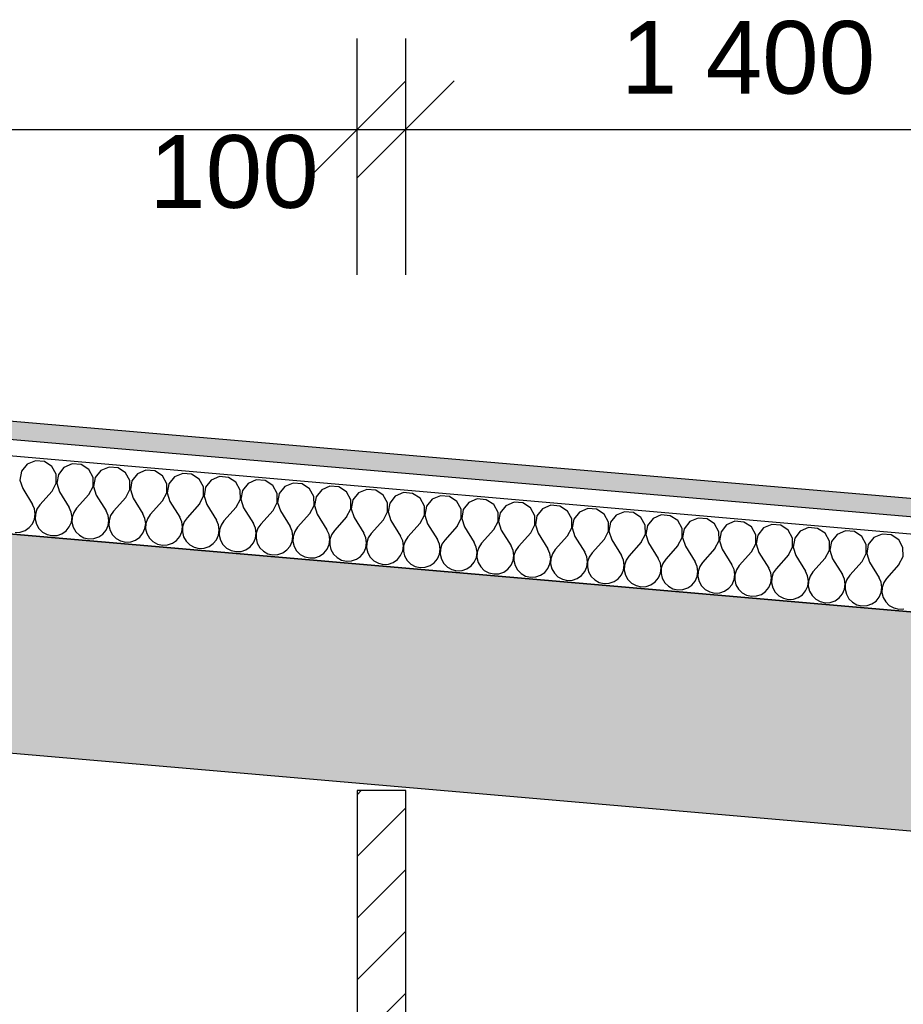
# Model space of a CAD drawing. Extents: x -12025 to 39812, y -28775 to 12.
# Tile 52 of 90: x 23771 to 25592, y -3713 to -1681. Entities that reach past the tile are written whole.
import ezdxf

# ---------------------------------------------------------------- set-up
doc = ezdxf.new("R2010")
doc.units = 0
doc.header["$MEASUREMENT"] = 0
doc.layers.add('OÚ Dukovany půdorys kóty 1NP', color=7, linetype='Continuous')
doc.layers.add('OÚ Dukovany půdorys podklad 1NP', color=7, linetype='Continuous')
doc.styles.add('Arial', font='txt')

msp = doc.modelspace()

# ---------------------------------------------------------------- hatches: boundary and pattern name
at = {"layer": 'OÚ Dukovany půdorys podklad 1NP', "linetype": 'Continuous'}
h = msp.add_hatch(dxfattribs=at)
h.set_pattern_fill('OMÍTKA_01', color=21, style=0, pattern_type=2)
h.set_pattern_definition([(0, (0, 0), (0, 86.60254), [0, -50]), (0, (25, 43.3), (0, 86.60254), [0, -50])])
edge = h.paths.add_edge_path()
edge.add_spline(control_points=[(21137.1, -2322.4), (21137.1, -2322.4), (26289.7, -2764.7), (26289.7, -2764.7)], knot_values=[0, 0, 0, 0, 1, 1, 1, 1], degree=3, periodic=0)
edge.add_spline(control_points=[(26289.7, -2764.7), (26289.7, -2764.7), (26292.6, -2728.3), (26292.6, -2728.3)], knot_values=[0, 0, 0, 0, 1, 1, 1, 1], degree=3, periodic=0)
edge.add_spline(control_points=[(26292.6, -2728.3), (26292.6, -2728.3), (21137, -2285.7), (21137, -2285.7)], knot_values=[0, 0, 0, 0, 1, 1, 1, 1], degree=3, periodic=0)
edge.add_spline(control_points=[(21137, -2285.7), (21137, -2285.7), (21137.1, -2322.4), (21137.1, -2322.4)], knot_values=[0, 0, 0, 0, 1, 1, 1, 1], degree=3, periodic=0)
edge.add_spline(control_points=[(21137.1, -2322.4), (21137.1, -2322.4), (21137.1, -2322.4), (21137.1, -2322.4)], knot_values=[0, 0, 0, 0, 1, 1, 1, 1], degree=3, periodic=0)
h = msp.add_hatch(dxfattribs=at)
h.set_pattern_fill('ZDIVO___LEHČENÉ_TVÁRNICE', color=21, style=0, pattern_type=2)
h.set_pattern_definition([(45, (0, 0), (-63.6396, 63.6396), [])])
edge = h.paths.add_edge_path()
edge.add_spline(control_points=[(24566.6, -6220.9), (24566.6, -6220.9), (24566.6, -3271.9), (24566.6, -3271.9)], knot_values=[0, 0, 0, 0, 1, 1, 1, 1], degree=3, periodic=0)
edge.add_spline(control_points=[(24566.6, -3271.9), (24566.6, -3271.9), (24466.6, -3271.9), (24466.6, -3271.9)], knot_values=[0, 0, 0, 0, 1, 1, 1, 1], degree=3, periodic=0)
edge.add_spline(control_points=[(24466.6, -3271.9), (24466.6, -3271.9), (24466.6, -6222), (24466.6, -6222)], knot_values=[0, 0, 0, 0, 1, 1, 1, 1], degree=3, periodic=0)
edge.add_spline(control_points=[(24466.6, -6222), (24466.6, -6222), (24566.6, -6220.9), (24566.6, -6220.9)], knot_values=[0, 0, 0, 0, 1, 1, 1, 1], degree=3, periodic=0)
edge.add_spline(control_points=[(24566.6, -6220.9), (24566.6, -6220.9), (24566.6, -6220.9), (24566.6, -6220.9)], knot_values=[0, 0, 0, 0, 1, 1, 1, 1], degree=3, periodic=0)

# ---------------------------------------------------------------- linework, layer by layer
at = {"layer": 'OÚ Dukovany půdorys kóty 1NP', "color": 1, "linetype": 'Continuous'}
for p, q in [((24466.6, -2207.6), (24466.6, -1720.1)), ((24466.6, -2207.6), (24466.6, -1720.1)), ((24566.6, -2207.6), (24566.6, -1720.1)), ((24566.6, -2207.6), (24566.6, -1720.1)), ((24366.6, -2007.6), (24566.6, -1807.6)), ((24366.6, -2007.6), (24566.6, -1807.6)), ((24666.6, -1807.6), (24466.6, -2007.6)), ((24666.6, -1807.6), (24466.6, -2007.6)), ((21781.3, -1907.6), (24466.6, -1907.6)), ((24466.6, -1907.6), (24566.6, -1907.6)), ((24566.6, -1907.6), (25966.8, -1907.6))]:
    msp.add_line(p, q, dxfattribs=at)
at = {"layer": 'OÚ Dukovany půdorys podklad 1NP', "color": 1, "linetype": 'Continuous'}
for p, q in [((26292.6, -2728.3), (21137, -2285.7)), ((21137.1, -2322.4), (26289.7, -2764.7)), ((25979.6, -2774.8), (21170.9, -2357.9)), ((21330.9, -2532.3), (25966.8, -2934.3)), ((24566.6, -3271.9), (24466.6, -3271.9)), ((24466.6, -3271.9), (24466.6, -6222)), ((24566.6, -6220.9), (24566.6, -3271.9))]:
    msp.add_line(p, q, dxfattribs=at)
at = {"layer": 'OÚ Dukovany půdorys podklad 1NP', "color": 7, "linetype": 'Continuous'}
for p, q in [((25966, -2934.2), (21330.4, -2532.3)), ((21781.3, -3023.1), (25966.8, -3386))]:
    msp.add_line(p, q, dxfattribs=at)
at = {"layer": 'OÚ Dukovany půdorys podklad 1NP', "color": 21, "linetype": 'Continuous'}
for p, q in [((23786, -2598.4), (23774.5, -2612.9)), ((23803.1, -2591.1), (23786, -2598.4)), ((23821.6, -2592.7), (23803.1, -2591.1)), ((23837.1, -2602.8), (23821.6, -2592.7)), ((23879, -2597.7), (23861.9, -2605)), ((23897.5, -2599.3), (23879, -2597.7)), ((23913, -2609.4), (23897.5, -2599.3)), ((23774.5, -2612.9), (23771.1, -2631.2)), ((23846, -2619.1), (23837.1, -2602.8)), ((23846.2, -2637.7), (23846, -2619.1)), ((23850.4, -2619.5), (23847, -2637.7)), ((23861.9, -2605), (23850.4, -2619.5)), ((23921.9, -2625.7), (23913, -2609.4)), ((23937.8, -2611.6), (23926.3, -2626.1)), ((23954.9, -2604.2), (23937.8, -2611.6)), ((23973.4, -2605.8), (23954.9, -2604.2)), ((23988.9, -2616), (23973.4, -2605.8)), ((23997.8, -2632.3), (23988.9, -2616)), ((24013.8, -2618.1), (24002.2, -2632.7)), ((24030.8, -2610.8), (24013.8, -2618.1)), ((24049.3, -2612.4), (24030.8, -2610.8)), ((24064.8, -2622.6), (24049.3, -2612.4)), ((24106.7, -2617.4), (24089.7, -2624.7)), ((24125.2, -2619), (24106.7, -2617.4)), ((24140.7, -2629.2), (24125.2, -2619)), ((23771.1, -2631.2), (23776.8, -2648.8)), ((23837.5, -2654.1), (23846.2, -2637.7)), ((23847, -2637.7), (23852.7, -2655.4)), ((23922.1, -2644.3), (23921.9, -2625.7)), ((23926.3, -2626.1), (23922.9, -2644.3)), ((23998, -2650.8), (23997.8, -2632.3)), ((24002.2, -2632.7), (23998.8, -2650.9)), ((24073.7, -2638.9), (24064.8, -2622.6)), ((24073.9, -2657.4), (24073.7, -2638.9)), ((24078.1, -2639.2), (24074.7, -2657.5)), ((24089.7, -2624.7), (24078.1, -2639.2)), ((24149.6, -2645.4), (24140.7, -2629.2)), ((24165.6, -2631.3), (24154, -2645.8)), ((24182.6, -2624), (24165.6, -2631.3)), ((24201.1, -2625.6), (24182.6, -2624)), ((24216.6, -2635.7), (24201.1, -2625.6)), ((24225.5, -2652), (24216.6, -2635.7)), ((24241.5, -2637.9), (24229.9, -2652.4)), ((24258.5, -2630.6), (24241.5, -2637.9)), ((24277, -2632.2), (24258.5, -2630.6)), ((24292.5, -2642.3), (24277, -2632.2)), ((24334.4, -2637.2), (24317.4, -2644.5)), ((24352.9, -2638.8), (24334.4, -2637.2)), ((24368.5, -2648.9), (24352.9, -2638.8)), ((23776.8, -2648.8), (23796.9, -2681.2)), ((23837.5, -2654.1), (23812.1, -2682.5)), ((23852.7, -2655.4), (23872.8, -2687.7)), ((23913.4, -2660.7), (23888, -2689.1)), ((23913.4, -2660.7), (23922.1, -2644.3)), ((23922.9, -2644.3), (23928.6, -2662)), ((23989.3, -2667.3), (23998, -2650.8)), ((23998.8, -2650.9), (24004.5, -2668.6)), ((24065.2, -2673.8), (24073.9, -2657.4)), ((24074.7, -2657.5), (24080.4, -2675.2)), ((24149.8, -2664), (24149.6, -2645.4)), ((24154, -2645.8), (24150.7, -2664.1)), ((24225.7, -2670.6), (24225.5, -2652)), ((24229.9, -2652.4), (24226.6, -2670.7)), ((24301.4, -2658.6), (24292.5, -2642.3)), ((24301.6, -2677.2), (24301.4, -2658.6)), ((24305.8, -2659), (24302.5, -2677.2)), ((24317.4, -2644.5), (24305.8, -2659)), ((24377.4, -2665.2), (24368.5, -2648.9)), ((24393.3, -2651.1), (24381.7, -2665.6)), ((24410.3, -2643.7), (24393.3, -2651.1)), ((24428.8, -2645.3), (24410.3, -2643.7)), ((24444.4, -2655.5), (24428.8, -2645.3)), ((24453.3, -2671.8), (24444.4, -2655.5)), ((24469.2, -2657.6), (24457.6, -2672.1)), ((24486.2, -2650.3), (24469.2, -2657.6)), ((24504.7, -2651.9), (24486.2, -2650.3)), ((24520.3, -2662.1), (24504.7, -2651.9)), ((24562.1, -2656.9), (24545.1, -2664.2)), ((24580.6, -2658.5), (24562.1, -2656.9)), ((24596.2, -2668.6), (24580.6, -2658.5)), ((23801.2, -2690.8), (23796.9, -2681.2)), ((23928.6, -2662), (23948.8, -2694.3)), ((23989.3, -2667.3), (23963.9, -2695.6)), ((24004.5, -2668.6), (24024.7, -2700.9)), ((24065.2, -2673.8), (24039.8, -2702.2)), ((24080.4, -2675.2), (24100.6, -2707.5)), ((24141.2, -2680.4), (24115.7, -2708.8)), ((24141.2, -2680.4), (24149.8, -2664)), ((24150.7, -2664.1), (24156.3, -2681.7)), ((24217.1, -2687), (24225.7, -2670.6)), ((24226.6, -2670.7), (24232.2, -2688.3)), ((24293, -2693.6), (24301.6, -2677.2)), ((24302.5, -2677.2), (24308.1, -2694.9)), ((24377.5, -2683.7), (24377.4, -2665.2)), ((24381.7, -2665.6), (24378.4, -2683.8)), ((24453.4, -2690.3), (24453.3, -2671.8)), ((24457.6, -2672.1), (24454.3, -2690.4)), ((24529.2, -2678.3), (24520.3, -2662.1)), ((24529.3, -2696.9), (24529.2, -2678.3)), ((24533.5, -2678.7), (24530.2, -2697)), ((24545.1, -2664.2), (24533.5, -2678.7)), ((24605.1, -2684.9), (24596.2, -2668.6)), ((24621, -2670.8), (24609.4, -2685.3)), ((24638, -2663.5), (24621, -2670.8)), ((24656.5, -2665.1), (24638, -2663.5)), ((24672.1, -2675.2), (24656.5, -2665.1)), ((24681, -2691.5), (24672.1, -2675.2)), ((24696.9, -2677.4), (24685.3, -2691.9)), ((24714, -2670.1), (24696.9, -2677.4)), ((24732.4, -2671.7), (24714, -2670.1)), ((24748, -2681.8), (24732.4, -2671.7)), ((24789.9, -2676.6), (24772.8, -2684)), ((24808.3, -2678.2), (24789.9, -2676.6)), ((24823.9, -2688.4), (24808.3, -2678.2)), ((23802.7, -2701.2), (23801.2, -2690.8)), ((23801.3, -2711.6), (23802.7, -2701.2)), ((23803, -2701.2), (23802.6, -2711.7)), ((23806.3, -2691.2), (23803, -2701.2)), ((23812.1, -2682.5), (23806.3, -2691.2)), ((23877.1, -2697.4), (23872.8, -2687.7)), ((23878.6, -2707.8), (23877.1, -2697.4)), ((23882.2, -2697.8), (23878.9, -2707.8)), ((23888, -2689.1), (23882.2, -2697.8)), ((23953, -2703.9), (23948.8, -2694.3)), ((23963.9, -2695.6), (23958.1, -2704.4)), ((24028.9, -2710.5), (24024.7, -2700.9)), ((24156.3, -2681.7), (24176.5, -2714.1)), ((24217.1, -2687), (24191.7, -2715.4)), ((24232.2, -2688.3), (24252.4, -2720.7)), ((24293, -2693.6), (24267.6, -2722)), ((24308.1, -2694.9), (24328.3, -2727.2)), ((24368.9, -2700.2), (24343.5, -2728.6)), ((24368.9, -2700.2), (24377.5, -2683.7)), ((24378.4, -2683.8), (24384, -2701.5)), ((24384, -2701.5), (24404.2, -2733.8)), ((24444.8, -2706.7), (24453.4, -2690.3)), ((24454.3, -2690.4), (24460, -2708.1)), ((24520.7, -2713.3), (24529.3, -2696.9)), ((24530.2, -2697), (24535.9, -2714.6)), ((24605.2, -2703.5), (24605.1, -2684.9)), ((24609.4, -2685.3), (24606.1, -2703.6)), ((24681.1, -2710.1), (24681, -2691.5)), ((24685.3, -2691.9), (24682, -2710.1)), ((24756.9, -2698.1), (24748, -2681.8)), ((24757, -2716.6), (24756.9, -2698.1)), ((24761.2, -2698.5), (24757.9, -2716.7)), ((24772.8, -2684), (24761.2, -2698.5)), ((24832.8, -2704.7), (24823.9, -2688.4)), ((24848.7, -2690.5), (24837.1, -2705.1)), ((24865.8, -2683.2), (24848.7, -2690.5)), ((24884.3, -2684.8), (24865.8, -2683.2)), ((24899.8, -2695), (24884.3, -2684.8)), ((24908.7, -2711.3), (24899.8, -2695)), ((24924.6, -2697.1), (24913.1, -2711.6)), ((24941.7, -2689.8), (24924.6, -2697.1)), ((24960.2, -2691.4), (24941.7, -2689.8)), ((24975.7, -2701.6), (24960.2, -2691.4)), ((24984.6, -2717.8), (24975.7, -2701.6)), ((25017.6, -2696.4), (25000.5, -2703.7)), ((25036.1, -2698), (25017.6, -2696.4)), ((25051.6, -2708.1), (25036.1, -2698)), ((23790.4, -2729.3), (23797.1, -2721.2)), ((23797.1, -2721.2), (23801.3, -2711.6)), ((23802.6, -2711.7), (23805.1, -2721.9)), ((23805.1, -2721.9), (23810.3, -2731.1)), ((23873, -2727.8), (23877.2, -2718.2)), ((23877.2, -2718.2), (23878.6, -2707.8)), ((23878.9, -2707.8), (23878.5, -2718.3)), ((23878.5, -2718.3), (23881, -2728.5)), ((23954.5, -2714.3), (23953, -2703.9)), ((23953.1, -2724.8), (23954.5, -2714.3)), ((23954.8, -2714.4), (23954.4, -2724.9)), ((23958.1, -2704.4), (23954.8, -2714.4)), ((24030.4, -2720.9), (24028.9, -2710.5)), ((24029, -2731.3), (24030.4, -2720.9)), ((24030.7, -2720.9), (24030.3, -2731.5)), ((24034, -2711), (24030.7, -2720.9)), ((24039.8, -2702.2), (24034, -2711)), ((24104.8, -2717.1), (24100.6, -2707.5)), ((24106.3, -2727.5), (24104.8, -2717.1)), ((24109.9, -2717.5), (24106.6, -2727.5)), ((24115.7, -2708.8), (24109.9, -2717.5)), ((24180.7, -2723.7), (24176.5, -2714.1)), ((24191.7, -2715.4), (24185.8, -2724.1)), ((24256.6, -2730.3), (24252.4, -2720.7)), ((24267.6, -2722), (24261.7, -2730.7)), ((24444.8, -2706.7), (24419.4, -2735.1)), ((24460, -2708.1), (24480.1, -2740.4)), ((24520.7, -2713.3), (24495.3, -2741.7)), ((24535.9, -2714.6), (24556, -2747)), ((24596.6, -2719.9), (24571.2, -2748.3)), ((24596.6, -2719.9), (24605.2, -2703.5)), ((24606.1, -2703.6), (24611.8, -2721.2)), ((24611.8, -2721.2), (24631.9, -2753.6)), ((24672.5, -2726.5), (24681.1, -2710.1)), ((24682, -2710.1), (24687.7, -2727.8)), ((24748.4, -2733.1), (24757, -2716.6)), ((24757.9, -2716.7), (24763.6, -2734.4)), ((24832.9, -2723.2), (24832.8, -2704.7)), ((24837.1, -2705.1), (24833.8, -2723.3)), ((24908.8, -2729.8), (24908.7, -2711.3)), ((24913.1, -2711.6), (24909.7, -2729.9)), ((24984.7, -2736.4), (24984.6, -2717.8)), ((24989, -2718.2), (24985.6, -2736.5)), ((25000.5, -2703.7), (24989, -2718.2)), ((25060.5, -2724.4), (25051.6, -2708.1)), ((25076.4, -2710.3), (25064.9, -2724.8)), ((25093.5, -2703), (25076.4, -2710.3)), ((25112, -2704.6), (25093.5, -2703)), ((25127.5, -2714.7), (25112, -2704.6)), ((25136.4, -2731), (25127.5, -2714.7)), ((25152.3, -2716.9), (25140.8, -2731.4)), ((25169.4, -2709.5), (25152.3, -2716.9)), ((25187.9, -2711.2), (25169.4, -2709.5)), ((25203.4, -2721.3), (25187.9, -2711.2)), ((25212.3, -2737.6), (25203.4, -2721.3)), ((25245.3, -2716.1), (25228.2, -2723.5)), ((25263.8, -2717.7), (25245.3, -2716.1)), ((25279.3, -2727.9), (25263.8, -2717.7)), ((23761.3, -2739.3), (23771.8, -2738.7)), ((23771.8, -2738.7), (23781.8, -2735.3)), ((23781.8, -2735.3), (23790.4, -2729.3)), ((23810.3, -2731.1), (23817.8, -2738.4)), ((23817.8, -2738.4), (23827, -2743.5)), ((23847.7, -2745.3), (23857.7, -2741.9)), ((23857.7, -2741.9), (23866.3, -2735.9)), ((23866.3, -2735.9), (23873, -2727.8)), ((23881, -2728.5), (23886.2, -2737.6)), ((23886.2, -2737.6), (23893.7, -2745)), ((23942.2, -2742.5), (23948.9, -2734.4)), ((23948.9, -2734.4), (23953.1, -2724.8)), ((23954.4, -2724.9), (23956.9, -2735.1)), ((23956.9, -2735.1), (23962.1, -2744.2)), ((24018.1, -2749.1), (24024.8, -2741)), ((24024.8, -2741), (24029, -2731.3)), ((24030.3, -2731.5), (24032.8, -2741.7)), ((24032.8, -2741.7), (24038, -2750.8)), ((24100.7, -2747.5), (24104.9, -2737.9)), ((24104.9, -2737.9), (24106.3, -2727.5)), ((24106.6, -2727.5), (24106.2, -2738)), ((24106.2, -2738), (24108.7, -2748.2)), ((24182.2, -2734.1), (24180.7, -2723.7)), ((24180.8, -2744.5), (24182.2, -2734.1)), ((24182.5, -2734.1), (24182.1, -2744.6)), ((24185.8, -2724.1), (24182.5, -2734.1)), ((24258.1, -2740.7), (24256.6, -2730.3)), ((24256.7, -2751.1), (24258.1, -2740.7)), ((24258.4, -2740.7), (24258, -2751.2)), ((24261.7, -2730.7), (24258.4, -2740.7)), ((24332.6, -2736.8), (24328.3, -2727.2)), ((24334, -2747.2), (24332.6, -2736.8)), ((24337.6, -2737.3), (24334.3, -2747.3)), ((24343.5, -2728.6), (24337.6, -2737.3)), ((24408.5, -2743.4), (24404.2, -2733.8)), ((24419.4, -2735.1), (24413.5, -2743.9)), ((24484.4, -2750), (24480.1, -2740.4)), ((24495.3, -2741.7), (24489.4, -2750.4)), ((24672.5, -2726.5), (24647.1, -2754.9)), ((24687.7, -2727.8), (24707.8, -2760.1)), ((24748.4, -2733.1), (24723, -2761.5)), ((24763.6, -2734.4), (24783.7, -2766.7)), ((24824.3, -2739.7), (24798.9, -2768)), ((24824.3, -2739.7), (24832.9, -2723.2)), ((24833.8, -2723.3), (24839.5, -2741)), ((24839.5, -2741), (24859.6, -2773.3)), ((24900.2, -2746.2), (24908.8, -2729.8)), ((24909.7, -2729.9), (24915.4, -2747.6)), ((24976.1, -2752.8), (24984.7, -2736.4)), ((24985.6, -2736.5), (24991.3, -2754.1)), ((25060.7, -2743), (25060.5, -2724.4)), ((25064.9, -2724.8), (25061.5, -2743.1)), ((25136.6, -2749.6), (25136.4, -2731)), ((25140.8, -2731.4), (25137.4, -2749.6)), ((25212.5, -2756.1), (25212.3, -2737.6)), ((25216.7, -2738), (25213.3, -2756.2)), ((25228.2, -2723.5), (25216.7, -2738)), ((25288.2, -2744.2), (25279.3, -2727.9)), ((25304.1, -2730), (25292.6, -2744.5)), ((25321.2, -2722.7), (25304.1, -2730)), ((25339.7, -2724.3), (25321.2, -2722.7)), ((25355.2, -2734.5), (25339.7, -2724.3)), ((25364.1, -2750.7), (25355.2, -2734.5)), ((25380.1, -2736.6), (25368.5, -2751.1)), ((25397.1, -2729.3), (25380.1, -2736.6)), ((25415.6, -2730.9), (25397.1, -2729.3)), ((25431.1, -2741), (25415.6, -2730.9)), ((25440, -2757.3), (25431.1, -2741)), ((25473, -2735.9), (25456, -2743.2)), ((25491.5, -2737.5), (25473, -2735.9)), ((25507, -2747.6), (25491.5, -2737.5)), ((23827, -2743.5), (23837.2, -2745.8)), ((23837.2, -2745.8), (23847.7, -2745.3)), ((23893.7, -2745), (23902.9, -2750.1)), ((23902.9, -2750.1), (23913.1, -2752.4)), ((23913.1, -2752.4), (23923.6, -2751.9)), ((23923.6, -2751.9), (23933.6, -2748.5)), ((23933.6, -2748.5), (23942.2, -2742.5)), ((23962.1, -2744.2), (23969.6, -2751.6)), ((23969.6, -2751.6), (23978.8, -2756.7)), ((23978.8, -2756.7), (23989, -2759)), ((23989, -2759), (23999.5, -2758.5)), ((23999.5, -2758.5), (24009.5, -2755.1)), ((24009.5, -2755.1), (24018.1, -2749.1)), ((24038, -2750.8), (24045.5, -2758.2)), ((24045.5, -2758.2), (24054.7, -2763.2)), ((24075.4, -2765), (24085.4, -2761.6)), ((24085.4, -2761.6), (24094, -2755.7)), ((24094, -2755.7), (24100.7, -2747.5)), ((24108.7, -2748.2), (24113.9, -2757.4)), ((24113.9, -2757.4), (24121.4, -2764.8)), ((24161.3, -2768.2), (24169.9, -2762.2)), ((24169.9, -2762.2), (24176.6, -2754.1)), ((24176.6, -2754.1), (24180.8, -2744.5)), ((24182.1, -2744.6), (24184.6, -2754.8)), ((24184.6, -2754.8), (24189.8, -2764)), ((24245.8, -2768.8), (24252.5, -2760.7)), ((24252.5, -2760.7), (24256.7, -2751.1)), ((24258, -2751.2), (24260.5, -2761.4)), ((24260.5, -2761.4), (24265.7, -2770.6)), ((24328.4, -2767.3), (24332.6, -2757.7)), ((24332.6, -2757.7), (24334, -2747.2)), ((24334.3, -2747.3), (24333.9, -2757.8)), ((24333.9, -2757.8), (24336.4, -2768)), ((24409.9, -2753.8), (24408.5, -2743.4)), ((24408.5, -2764.2), (24409.9, -2753.8)), ((24410.3, -2753.9), (24409.9, -2764.4)), ((24413.5, -2743.9), (24410.3, -2753.9)), ((24485.9, -2760.4), (24484.4, -2750)), ((24484.4, -2770.8), (24485.9, -2760.4)), ((24486.2, -2760.4), (24485.8, -2770.9)), ((24489.4, -2750.4), (24486.2, -2760.4)), ((24560.3, -2756.6), (24556, -2747)), ((24561.8, -2767), (24560.3, -2756.6)), ((24565.3, -2757), (24562.1, -2767)), ((24571.2, -2748.3), (24565.3, -2757)), ((24636.2, -2763.2), (24631.9, -2753.6)), ((24647.1, -2754.9), (24641.2, -2763.6)), ((24712.1, -2769.7), (24707.8, -2760.1)), ((24723, -2761.5), (24717.1, -2770.2)), ((24900.2, -2746.2), (24874.8, -2774.6)), ((24915.4, -2747.6), (24935.5, -2779.9)), ((24976.1, -2752.8), (24950.7, -2781.2)), ((24991.3, -2754.1), (25011.4, -2786.5)), ((25052, -2759.4), (25026.6, -2787.8)), ((25052, -2759.4), (25060.7, -2743)), ((25061.5, -2743.1), (25067.2, -2760.7)), ((25067.2, -2760.7), (25087.3, -2793.1)), ((25127.9, -2766), (25136.6, -2749.6)), ((25137.4, -2749.6), (25143.1, -2767.3)), ((25203.8, -2772.6), (25212.5, -2756.1)), ((25213.3, -2756.2), (25219, -2773.9)), ((25288.4, -2762.7), (25288.2, -2744.2)), ((25292.6, -2744.5), (25289.2, -2762.8)), ((25364.3, -2769.3), (25364.1, -2750.7)), ((25368.5, -2751.1), (25365.1, -2769.4)), ((25440.2, -2775.9), (25440, -2757.3)), ((25444.4, -2757.7), (25441, -2776)), ((25456, -2743.2), (25444.4, -2757.7)), ((25515.9, -2763.9), (25507, -2747.6)), ((25531.9, -2749.8), (25520.3, -2764.3)), ((25548.9, -2742.5), (25531.9, -2749.8)), ((25567.4, -2744.1), (25548.9, -2742.5)), ((25582.9, -2754.2), (25567.4, -2744.1)), ((25591.8, -2770.5), (25582.9, -2754.2)), ((24054.7, -2763.2), (24064.9, -2765.6)), ((24064.9, -2765.6), (24075.4, -2765)), ((24121.4, -2764.8), (24130.6, -2769.8)), ((24130.6, -2769.8), (24140.8, -2772.2)), ((24140.8, -2772.2), (24151.3, -2771.6)), ((24151.3, -2771.6), (24161.3, -2768.2)), ((24189.8, -2764), (24197.3, -2771.4)), ((24197.3, -2771.4), (24206.5, -2776.4)), ((24206.5, -2776.4), (24216.7, -2778.7)), ((24216.7, -2778.7), (24227.2, -2778.2)), ((24227.2, -2778.2), (24237.2, -2774.8)), ((24237.2, -2774.8), (24245.8, -2768.8)), ((24265.7, -2770.6), (24273.2, -2777.9)), ((24273.2, -2777.9), (24282.4, -2783)), ((24303.2, -2784.8), (24313.1, -2781.4)), ((24313.1, -2781.4), (24321.7, -2775.4)), ((24321.7, -2775.4), (24328.4, -2767.3)), ((24336.4, -2768), (24341.6, -2777.1)), ((24341.6, -2777.1), (24349.1, -2784.5)), ((24389, -2788), (24397.6, -2782)), ((24397.6, -2782), (24404.3, -2773.9)), ((24404.3, -2773.9), (24408.5, -2764.2)), ((24409.9, -2764.4), (24412.3, -2774.6)), ((24412.3, -2774.6), (24417.5, -2783.7)), ((24473.6, -2788.6), (24480.2, -2780.5)), ((24480.2, -2780.5), (24484.4, -2770.8)), ((24485.8, -2770.9), (24488.2, -2781.2)), ((24488.2, -2781.2), (24493.4, -2790.3)), ((24556.1, -2787), (24560.3, -2777.4)), ((24560.3, -2777.4), (24561.8, -2767)), ((24562.1, -2767), (24561.7, -2777.5)), ((24561.7, -2777.5), (24564.1, -2787.7)), ((24637.7, -2773.6), (24636.2, -2763.2)), ((24636.2, -2784), (24637.7, -2773.6)), ((24638, -2773.6), (24637.6, -2784.1)), ((24641.2, -2763.6), (24638, -2773.6)), ((24713.6, -2780.2), (24712.1, -2769.7)), ((24712.2, -2790.6), (24713.6, -2780.2)), ((24713.9, -2780.2), (24713.5, -2790.7)), ((24717.1, -2770.2), (24713.9, -2780.2)), ((24788, -2776.3), (24783.7, -2766.7)), ((24789.5, -2786.7), (24788, -2776.3)), ((24793, -2776.8), (24789.8, -2786.8)), ((24798.9, -2768), (24793, -2776.8)), ((24863.9, -2782.9), (24859.6, -2773.3)), ((24865.4, -2793.3), (24863.9, -2782.9)), ((24874.8, -2774.6), (24868.9, -2783.3)), ((24939.8, -2789.5), (24935.5, -2779.9)), ((24950.7, -2781.2), (24944.8, -2789.9)), ((25127.9, -2766), (25102.5, -2794.4)), ((25143.1, -2767.3), (25163.2, -2799.6)), ((25203.8, -2772.6), (25178.4, -2801)), ((25219, -2773.9), (25239.1, -2806.2)), ((25279.7, -2779.1), (25254.3, -2807.5)), ((25279.7, -2779.1), (25288.4, -2762.7)), ((25289.2, -2762.8), (25294.9, -2780.5)), ((25294.9, -2780.5), (25315.1, -2812.8)), ((25355.6, -2785.7), (25364.3, -2769.3)), ((25365.1, -2769.4), (25370.8, -2787)), ((25431.5, -2792.3), (25440.2, -2775.9)), ((25441, -2776), (25446.7, -2793.6)), ((25507.5, -2798.9), (25516.1, -2782.5)), ((25516.1, -2782.5), (25515.9, -2763.9)), ((25520.3, -2764.3), (25517, -2782.5)), ((25517, -2782.5), (25522.6, -2800.2)), ((25592, -2789), (25591.8, -2770.5)), ((24282.4, -2783), (24292.7, -2785.3)), ((24292.7, -2785.3), (24303.2, -2784.8)), ((24349.1, -2784.5), (24358.3, -2789.6)), ((24358.3, -2789.6), (24368.6, -2791.9)), ((24368.6, -2791.9), (24379.1, -2791.4)), ((24379.1, -2791.4), (24389, -2788)), ((24417.5, -2783.7), (24425, -2791.1)), ((24425, -2791.1), (24434.2, -2796.1)), ((24434.2, -2796.1), (24444.5, -2798.5)), ((24444.5, -2798.5), (24455, -2797.9)), ((24455, -2797.9), (24464.9, -2794.6)), ((24464.9, -2794.6), (24473.6, -2788.6)), ((24493.4, -2790.3), (24500.9, -2797.7)), ((24500.9, -2797.7), (24510.1, -2802.7)), ((24510.1, -2802.7), (24520.4, -2805.1)), ((24530.9, -2804.5), (24540.8, -2801.1)), ((24540.8, -2801.1), (24549.5, -2795.2)), ((24549.5, -2795.2), (24556.1, -2787)), ((24564.1, -2787.7), (24569.3, -2796.9)), ((24569.3, -2796.9), (24576.8, -2804.3)), ((24616.7, -2807.7), (24625.4, -2801.7)), ((24625.4, -2801.7), (24632, -2793.6)), ((24632, -2793.6), (24636.2, -2784)), ((24637.6, -2784.1), (24640.1, -2794.3)), ((24640.1, -2794.3), (24645.2, -2803.5)), ((24701.3, -2808.3), (24707.9, -2800.2)), ((24707.9, -2800.2), (24712.2, -2790.6)), ((24713.5, -2790.7), (24716, -2800.9)), ((24716, -2800.9), (24721.1, -2810)), ((24783.9, -2806.8), (24788.1, -2797.2)), ((24788.1, -2797.2), (24789.5, -2786.7)), ((24789.8, -2786.8), (24789.4, -2797.3)), ((24789.4, -2797.3), (24791.9, -2807.5)), ((24864, -2803.7), (24865.4, -2793.3)), ((24865.7, -2793.3), (24865.3, -2803.8)), ((24868.9, -2783.3), (24865.7, -2793.3)), ((24941.3, -2799.9), (24939.8, -2789.5)), ((24939.9, -2810.3), (24941.3, -2799.9)), ((24941.6, -2799.9), (24941.2, -2810.4)), ((24944.8, -2789.9), (24941.6, -2799.9)), ((25015.7, -2796.1), (25011.4, -2786.5)), ((25017.2, -2806.5), (25015.7, -2796.1)), ((25020.8, -2796.5), (25017.5, -2806.5)), ((25026.6, -2787.8), (25020.8, -2796.5)), ((25091.6, -2802.7), (25087.3, -2793.1)), ((25093.1, -2813.1), (25091.6, -2802.7)), ((25096.7, -2803.1), (25093.4, -2813.1)), ((25102.5, -2794.4), (25096.7, -2803.1)), ((25167.5, -2809.2), (25163.2, -2799.6)), ((25178.4, -2801), (25172.6, -2809.7)), ((25355.6, -2785.7), (25330.2, -2814.1)), ((25370.8, -2787), (25391, -2819.4)), ((25431.5, -2792.3), (25406.1, -2820.7)), ((25446.7, -2793.6), (25466.9, -2826)), ((25507.5, -2798.9), (25482, -2827.3)), ((25522.6, -2800.2), (25542.8, -2832.5)), ((25583.4, -2805.5), (25592, -2789)), ((24520.4, -2805.1), (24530.9, -2804.5)), ((24576.8, -2804.3), (24586, -2809.3)), ((24586, -2809.3), (24596.3, -2811.7)), ((24596.3, -2811.7), (24606.8, -2811.1)), ((24606.8, -2811.1), (24616.7, -2807.7)), ((24645.2, -2803.5), (24652.7, -2810.8)), ((24652.7, -2810.8), (24661.9, -2815.9)), ((24661.9, -2815.9), (24672.2, -2818.2)), ((24672.2, -2818.2), (24682.7, -2817.7)), ((24682.7, -2817.7), (24692.6, -2814.3)), ((24692.6, -2814.3), (24701.3, -2808.3)), ((24721.1, -2810), (24728.6, -2817.4)), ((24728.6, -2817.4), (24737.8, -2822.5)), ((24737.8, -2822.5), (24748.1, -2824.8)), ((24758.6, -2824.3), (24768.5, -2820.9)), ((24768.5, -2820.9), (24777.2, -2814.9)), ((24777.2, -2814.9), (24783.9, -2806.8)), ((24791.9, -2807.5), (24797, -2816.6)), ((24797, -2816.6), (24804.5, -2824)), ((24844.4, -2827.5), (24853.1, -2821.5)), ((24853.1, -2821.5), (24859.8, -2813.4)), ((24859.8, -2813.4), (24864, -2803.7)), ((24865.3, -2803.8), (24867.8, -2814.1)), ((24867.8, -2814.1), (24873, -2823.2)), ((24873, -2823.2), (24880.4, -2830.6)), ((24929, -2828.1), (24935.7, -2819.9)), ((24935.7, -2819.9), (24939.9, -2810.3)), ((24941.2, -2810.4), (24943.7, -2820.6)), ((24943.7, -2820.6), (24948.9, -2829.8)), ((25011.6, -2826.5), (25015.8, -2816.9)), ((25015.8, -2816.9), (25017.2, -2806.5)), ((25017.5, -2806.5), (25017.1, -2817)), ((25017.1, -2817), (25019.6, -2827.2)), ((25087.5, -2833.1), (25091.7, -2823.5)), ((25091.7, -2823.5), (25093.1, -2813.1)), ((25093.4, -2813.1), (25093, -2823.6)), ((25093, -2823.6), (25095.5, -2833.8)), ((25169, -2819.6), (25167.5, -2809.2)), ((25167.6, -2830.1), (25169, -2819.6)), ((25169.3, -2819.7), (25168.9, -2830.2)), ((25172.6, -2809.7), (25169.3, -2819.7)), ((25243.4, -2815.8), (25239.1, -2806.2)), ((25244.9, -2826.2), (25243.4, -2815.8)), ((25248.5, -2816.3), (25245.2, -2826.3)), ((25254.3, -2807.5), (25248.5, -2816.3)), ((25319.3, -2822.4), (25315.1, -2812.8)), ((25320.8, -2832.8), (25319.3, -2822.4)), ((25324.4, -2822.8), (25321.1, -2832.8)), ((25330.2, -2814.1), (25324.4, -2822.8)), ((25395.2, -2829), (25391, -2819.4)), ((25406.1, -2820.7), (25400.3, -2829.4)), ((25583.4, -2805.5), (25558, -2833.9)), ((24748.1, -2824.8), (24758.6, -2824.3)), ((24804.5, -2824), (24813.7, -2829.1)), ((24813.7, -2829.1), (24824, -2831.4)), ((24824, -2831.4), (24834.5, -2830.9)), ((24834.5, -2830.9), (24844.4, -2827.5)), ((24880.4, -2830.6), (24889.7, -2835.6)), ((24889.7, -2835.6), (24899.9, -2838)), ((24899.9, -2838), (24910.4, -2837.4)), ((24910.4, -2837.4), (24920.3, -2834)), ((24920.3, -2834), (24929, -2828.1)), ((24948.9, -2829.8), (24956.3, -2837.2)), ((24956.3, -2837.2), (24965.6, -2842.2)), ((24965.6, -2842.2), (24975.8, -2844.6)), ((24986.3, -2844), (24996.2, -2840.6)), ((24996.2, -2840.6), (25004.9, -2834.6)), ((25004.9, -2834.6), (25011.6, -2826.5)), ((25019.6, -2827.2), (25024.8, -2836.4)), ((25024.8, -2836.4), (25032.2, -2843.7)), ((25032.2, -2843.7), (25041.5, -2848.8)), ((25072.2, -2847.2), (25080.8, -2841.2)), ((25080.8, -2841.2), (25087.5, -2833.1)), ((25095.5, -2833.8), (25100.7, -2842.9)), ((25100.7, -2842.9), (25108.2, -2850.3)), ((25156.7, -2847.8), (25163.4, -2839.7)), ((25163.4, -2839.7), (25167.6, -2830.1)), ((25168.9, -2830.2), (25171.4, -2840.4)), ((25171.4, -2840.4), (25176.6, -2849.5)), ((25239.3, -2846.3), (25243.5, -2836.6)), ((25243.5, -2836.6), (25244.9, -2826.2)), ((25245.2, -2826.3), (25244.8, -2836.8)), ((25244.8, -2836.8), (25247.3, -2847)), ((25315.2, -2852.9), (25319.4, -2843.2)), ((25319.4, -2843.2), (25320.8, -2832.8)), ((25321.1, -2832.8), (25320.7, -2843.3)), ((25320.7, -2843.3), (25323.2, -2853.5)), ((25396.7, -2839.4), (25395.2, -2829)), ((25395.3, -2849.8), (25396.7, -2839.4)), ((25397, -2839.4), (25396.6, -2849.9)), ((25400.3, -2829.4), (25397, -2839.4)), ((25471.1, -2835.6), (25466.9, -2826)), ((25472.6, -2846), (25471.1, -2835.6)), ((25476.2, -2836), (25472.9, -2846)), ((25482, -2827.3), (25476.2, -2836)), ((25547, -2842.1), (25542.8, -2832.5)), ((25548.5, -2852.6), (25547, -2842.1)), ((25552.1, -2842.6), (25548.8, -2852.6)), ((25558, -2833.9), (25552.1, -2842.6)), ((24975.8, -2844.6), (24986.3, -2844)), ((25041.5, -2848.8), (25051.7, -2851.1)), ((25051.7, -2851.1), (25062.2, -2850.6)), ((25062.2, -2850.6), (25072.2, -2847.2)), ((25108.2, -2850.3), (25117.4, -2855.4)), ((25117.4, -2855.4), (25127.6, -2857.7)), ((25127.6, -2857.7), (25138.1, -2857.2)), ((25138.1, -2857.2), (25148.1, -2853.8)), ((25148.1, -2853.8), (25156.7, -2847.8)), ((25176.6, -2849.5), (25184.1, -2856.9)), ((25184.1, -2856.9), (25193.3, -2862)), ((25193.3, -2862), (25203.5, -2864.3)), ((25203.5, -2864.3), (25214, -2863.8)), ((25214, -2863.8), (25224, -2860.4)), ((25224, -2860.4), (25232.6, -2854.4)), ((25232.6, -2854.4), (25239.3, -2846.3)), ((25247.3, -2847), (25252.5, -2856.1)), ((25252.5, -2856.1), (25260, -2863.5)), ((25260, -2863.5), (25269.2, -2868.5)), ((25299.9, -2867), (25308.5, -2861)), ((25308.5, -2861), (25315.2, -2852.9)), ((25323.2, -2853.5), (25328.4, -2862.7)), ((25328.4, -2862.7), (25335.9, -2870.1)), ((25384.4, -2867.6), (25391.1, -2859.4)), ((25391.1, -2859.4), (25395.3, -2849.8)), ((25396.6, -2849.9), (25399.1, -2860.1)), ((25399.1, -2860.1), (25404.3, -2869.3)), ((25467, -2866), (25471.2, -2856.4)), ((25471.2, -2856.4), (25472.6, -2846)), ((25472.9, -2846), (25472.5, -2856.5)), ((25472.5, -2856.5), (25475, -2866.7)), ((25542.9, -2872.6), (25547.1, -2863)), ((25547.1, -2863), (25548.5, -2852.6)), ((25548.8, -2852.6), (25548.4, -2863.1)), ((25548.4, -2863.1), (25550.9, -2873.3)), ((25269.2, -2868.5), (25279.4, -2870.9)), ((25279.4, -2870.9), (25289.9, -2870.3)), ((25289.9, -2870.3), (25299.9, -2867)), ((25335.9, -2870.1), (25345.1, -2875.1)), ((25345.1, -2875.1), (25355.3, -2877.5)), ((25355.3, -2877.5), (25365.8, -2876.9)), ((25365.8, -2876.9), (25375.8, -2873.5)), ((25375.8, -2873.5), (25384.4, -2867.6)), ((25404.3, -2869.3), (25411.8, -2876.7)), ((25411.8, -2876.7), (25421, -2881.7)), ((25421, -2881.7), (25431.2, -2884.1)), ((25431.2, -2884.1), (25441.7, -2883.5)), ((25441.7, -2883.5), (25451.7, -2880.1)), ((25451.7, -2880.1), (25460.3, -2874.1)), ((25460.3, -2874.1), (25467, -2866)), ((25475, -2866.7), (25480.2, -2875.9)), ((25480.2, -2875.9), (25487.7, -2883.2)), ((25487.7, -2883.2), (25496.9, -2888.3)), ((25527.6, -2886.7), (25536.2, -2880.7)), ((25536.2, -2880.7), (25542.9, -2872.6)), ((25550.9, -2873.3), (25556.1, -2882.4)), ((25556.1, -2882.4), (25563.6, -2889.8)), ((25496.9, -2888.3), (25507.1, -2890.6)), ((25507.1, -2890.6), (25517.6, -2890.1)), ((25517.6, -2890.1), (25527.6, -2886.7)), ((25563.6, -2889.8), (25572.8, -2894.9)), ((25572.8, -2894.9), (25583.1, -2897.2)), ((25583.1, -2897.2), (25593.5, -2896.7))]:
    msp.add_line(p, q, dxfattribs=at)
at = {"layer": 'OÚ Dukovany půdorys podklad 1NP', "color": 254, "linetype": 'Continuous'}
msp.add_solid([(25966, -2934.2), (21780.5, -2571.3), (25966.8, -3386), (21781.3, -3023.1)], dxfattribs=at)

# ---------------------------------------------------------------- texts
at = {"layer": 'OÚ Dukovany půdorys kóty 1NP', "color": 1, "linetype": 'Continuous', "style": 'Arial'}
for s, p in [('1\xa0400', (25010.2, -1834)), ('100', (24037.6, -2069.5))]:
    msp.add_text(s, height=150, dxfattribs=at).set_placement(p)

doc.saveas('drawing.dxf')
